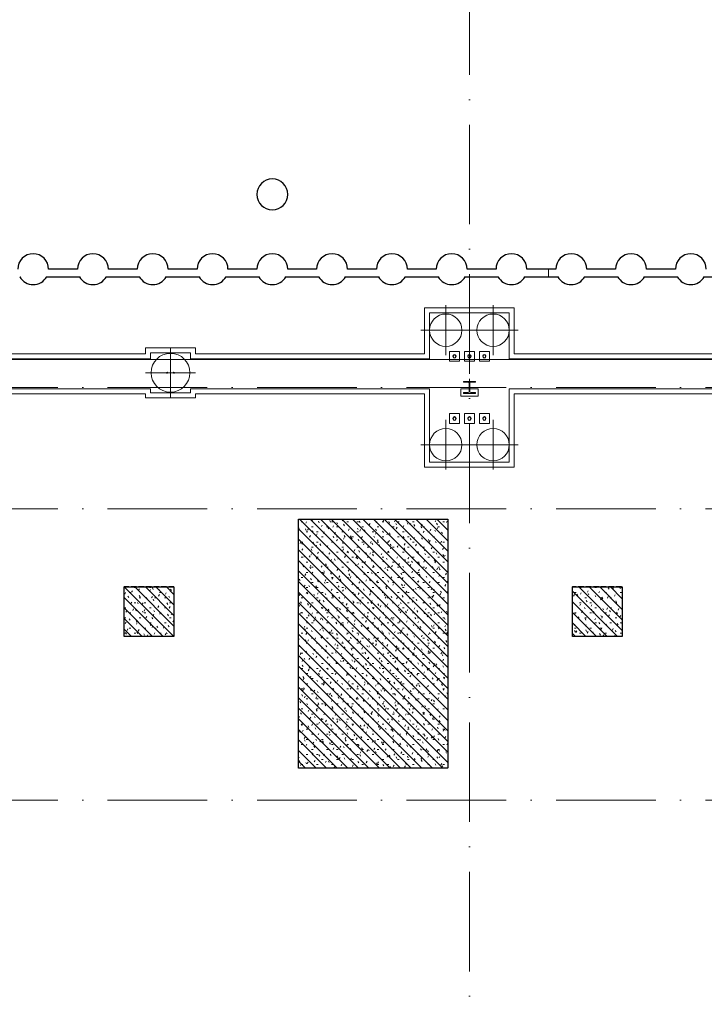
# Model space of a CAD drawing. Header units: millimetres. Extents: x -2694 to 330324, y -17289 to 76899.
# Tile 21 of 142: x 44743 to 58484, y 36844 to 56614. Entities that reach past the tile are written whole.
import ezdxf

# ---------------------------------------------------------------- set-up
doc = ezdxf.new("R2010")
doc.units = ezdxf.units.MM
for name, pattern in [('A_CARA_07', [7, 5, -2]), ('B_CARA_05', [4, 3, -1]), ('IMPORT-A_CARA_15', [760, 500, -130, 0, -130]), ('Čerchovaná 20mm', [3000, 2000, -500, 0, -500])]:
    doc.linetypes.add(name, pattern=pattern)
for name, color, linetype, lineweight in [('11542_003_OK-HALA_TaO-1_ET_R01_AciS_2025-04-14_sloupy_dwg', 150, 'Continuous', 9), ('CA_OSY', 5, 'IMPORT-A_CARA_15', 13), ('CA_PODLAHA25', 7, 'Continuous', 13), ('CA_POHHRA18', 9, 'Continuous', 9), ('CA_POHHRA25', 7, 'Continuous', 13), ('CA_ZAKLADY25', 7, 'Continuous', 13), ('CA_ZAKLADY5', 1, 'Continuous', 25), ('Konstrukční přípoje', 7, 'Continuous', 13), ('SS_HALA_TaO-DODAVKA_STAVEBNI', 140, 'Continuous', 9), ('SS_HALA_TaO-SLOUP', 140, 'Continuous', 9)]:
    doc.layers.add(name, color=color, linetype=linetype, lineweight=lineweight)
pattern_1 = [(0, (0, 0), (406.4, 101.6), [33.528, -271.272, 33.528, -271.272, -1625.6]), (0, (0, 0), (406.4, 101.6), [-609.6, 33.528, -576.072, 33.528, -271.272, -711.2]), (0, (0, 0), (406.4, 101.6), [-1524, 33.528, -169.672, 33.528, -474.472]), (120, (152.4, 50.8), (-291.18818, 301.15272), [33.528, -271.272, 33.528, -271.272, -1625.6]), (120, (152.4, 50.8), (-291.18818, 301.15272), [-609.6, 33.528, -576.072, 33.528, -271.272, -711.2]), (120, (152.4, 50.8), (-291.18818, 301.15272), [-1524, 33.528, -169.672, 33.528, -474.472]), (240, (203.2, 254), (-115.21182, -402.75272), [33.528, -271.272, 33.528, -271.272, -1625.6]), (240, (203.2, 254), (-115.21182, -402.75272), [-609.6, 33.528, -576.072, 33.528, -271.272, -711.2]), (240, (203.2, 254), (-115.21182, -402.75272), [-1524, 33.528, -169.672, 33.528, -474.472])]
pattern_2 = [(135, (0, 0), (-106.06602, -106.06602), [])]

# ---------------------------------------------------------------- blocks, each defined once
blk = doc.blocks.new('11542 TAO základy_rvt-1-BOURÁNÍ STÁVAJÍCÍCH ZÁKLADOVÝCH PRVKŮ')
at = {"layer": 'CA_ZAKLADY25'}
h = blk.add_hatch(dxfattribs=at)
h.set_pattern_fill('FP_8', color=256, style=0, pattern_type=2)
h.set_pattern_definition(pattern_1)
h.paths.add_polyline_path([(50338, 41585), (53338, 41585), (53338, 46585), (50338, 46585)])
h = blk.add_hatch(dxfattribs=at)
h.set_pattern_fill('FP_8', color=256, style=0, pattern_type=2)
h.set_pattern_definition(pattern_1)
h.paths.add_polyline_path([(46838, 44230), (47838, 44230), (47838, 45230), (46838, 45230)])
h = blk.add_hatch(dxfattribs=at)
h.set_pattern_fill('FP_8', color=256, style=0, pattern_type=2)
h.set_pattern_definition(pattern_1)
h.paths.add_polyline_path([(55838, 44230), (56838, 44230), (56838, 45230), (55838, 45230)])
at = {"layer": 'CA_ZAKLADY25', "color": 9, "linetype": 'B_CARA_05', "lineweight": 25}
for p, q in [((50338, 41585), (50338, 46585)), ((50338, 46585), (53338, 46585)), ((53338, 46585), (53338, 41585)), ((46838, 44230), (46838, 45230)), ((46838, 45230), (47838, 45230)), ((47838, 45230), (47838, 44230)), ((55838, 44230), (55838, 45230)), ((55838, 45230), (56838, 45230)), ((56838, 45230), (56838, 44230)), ((47838, 44230), (46838, 44230)), ((56838, 44230), (55838, 44230)), ((53338, 41585), (50338, 41585))]:
    blk.add_line(p, q, dxfattribs=at)
at = {"layer": 'CA_ZAKLADY5', "color": 253, "linetype": 'B_CARA_05', "lineweight": 13}
for p, q in [((53338, 46585), (50338, 46585)), ((50338, 46585), (50338, 41585)), ((53338, 41585), (53338, 46585)), ((47838, 45230), (46838, 45230)), ((46838, 45230), (46838, 44230)), ((47838, 44230), (47838, 45230)), ((56838, 45230), (55838, 45230)), ((55838, 45230), (55838, 44230)), ((56838, 44230), (56838, 45230)), ((46838, 44230), (47838, 44230)), ((55838, 44230), (56838, 44230)), ((50338, 41585), (53338, 41585))]:
    blk.add_line(p, q, dxfattribs=at)
blk = doc.blocks.new('pilota 600 mm - D_650-2142311-BOURÁNÍ STÁVAJÍCÍCH ZÁKLADOVÝCH PRVKŮ')
at = {"layer": 'CA_POHHRA18'}
for q in [(0, 500), (-500, 0), (0, -500), (500, 0)]:
    blk.add_line((0, 0), q, dxfattribs=at)
blk = doc.blocks.new('pilota 600 mm - D_650-2142312-BOURÁNÍ STÁVAJÍCÍCH ZÁKLADOVÝCH PRVKŮ')
at = {"layer": 'CA_POHHRA18'}
for q in [(0, 500), (-500, 0), (500, 0), (0, -500)]:
    blk.add_line((0, 0), q, dxfattribs=at)
blk = doc.blocks.new('pilota 600 mm - D_780-2142308-BOURÁNÍ STÁVAJÍCÍCH ZÁKLADOVÝCH PRVKŮ')
at = {"layer": 'CA_POHHRA18'}
for q in [(0, 500), (-500, 0), (0, -500), (500, 0)]:
    blk.add_line((0, 0), q, dxfattribs=at)
blk = doc.blocks.new('11542_003_OK-HALA_TaO-1_ET_R01_AciS_2025-04-14_sloupy_dwg-1858929-BOURÁNÍ STÁVAJÍCÍCH ZÁKLADOVÝCH PRVKŮ')
at = {"layer": '11542_003_OK-HALA_TaO-1_ET_R01_AciS_2025-04-14_sloupy_dwg', "color": 140}
for p, q in [((53890, 49350), (53650, 49350)), ((53650, 49350), (53650, 49333)), ((53650, 49333), (53744, 49333)), ((53765, 49312), (53765, 49148)), ((53775, 49148), (53775, 49312)), ((53796, 49333), (53890, 49333)), ((53890, 49333), (53890, 49350)), ((53744, 49127), (53650, 49127)), ((53650, 49127), (53650, 49110)), ((53650, 49110), (53890, 49110)), ((53890, 49127), (53796, 49127)), ((53890, 49110), (53890, 49127))]:
    blk.add_line(p, q, dxfattribs=at)
for centre, radius, start, end in [((53470, 49855), 32, 0, 180), ((53470, 49855), 32, 180, 0), ((53770, 49855), 32, 0, 180), ((53770, 49855), 32, 180, 0), ((54070, 49855), 32, 0, 180), ((54070, 49855), 32, 180, 0), ((47700, 49525), 10, 0, 180), ((47700, 49525), 10, 180, 0), ((47840, 49525), 10, 0, 180), ((47840, 49525), 10, 180, 0), ((53744, 49312), 21, 0, 90), ((53796, 49312), 21, 90, 180), ((53744, 49148), 21, 270, 0), ((53796, 49148), 21, 180, 270), ((53470, 48605), 32, 0, 180), ((53770, 48605), 32, 0, 180), ((54070, 48605), 32, 0, 180), ((53470, 48605), 32, 180, 0), ((53770, 48605), 32, 180, 0), ((54070, 48605), 32, 180, 0)]:
    blk.add_arc(centre, radius, start, end, dxfattribs=at)
at = {"layer": 'SS_HALA_TaO-DODAVKA_STAVEBNI'}
for centre, start, end in [((53470, 49855), 0, 180), ((53470, 49855), 180, 0), ((53770, 49855), 0, 180), ((53770, 49855), 180, 0), ((54070, 49855), 0, 180), ((54070, 49855), 180, 0), ((53470, 48605), 0, 180), ((53770, 48605), 0, 180), ((54070, 48605), 0, 180), ((53470, 48605), 180, 0), ((53770, 48605), 180, 0), ((54070, 48605), 180, 0)]:
    blk.add_arc(centre, 32, start, end, dxfattribs=at)
at = {"layer": 'SS_HALA_TaO-SLOUP'}
for p, q in [((53890, 49350), (53650, 49350)), ((53650, 49350), (53650, 49333)), ((53650, 49333), (53744, 49333)), ((53765, 49312), (53765, 49148)), ((53775, 49148), (53775, 49312)), ((53796, 49333), (53890, 49333)), ((53890, 49333), (53890, 49350)), ((53744, 49127), (53650, 49127)), ((53650, 49127), (53650, 49110)), ((53650, 49110), (53890, 49110)), ((53890, 49127), (53796, 49127)), ((53890, 49110), (53890, 49127))]:
    blk.add_line(p, q, dxfattribs=at)
for centre, radius, start, end in [((47700, 49525), 10, 0, 180), ((47700, 49525), 10, 180, 0), ((47840, 49525), 10, 0, 180), ((47840, 49525), 10, 180, 0), ((53744, 49312), 21, 0, 90), ((53796, 49312), 21, 90, 180), ((53744, 49148), 21, 270, 0), ((53796, 49148), 21, 180, 270)]:
    blk.add_arc(centre, radius, start, end, dxfattribs=at)
blk = doc.blocks.new('M_Šroub HPM-E - 64_E-V442-BOURÁNÍ STÁVAJÍCÍCH ZÁKLADOVÝCH PRVKŮ')
at = {"layer": 'Konstrukční přípoje'}
for p, q in [((-100, -100), (-100, 100)), ((-100, 100), (100, 100)), ((100, 100), (-100, 100)), ((-100, 100), (-100, -100)), ((100, 100), (100, -100)), ((100, -100), (100, 100)), ((100, -100), (-100, -100)), ((-100, -100), (100, -100))]:
    blk.add_line(p, q, dxfattribs=at)
at = {"layer": 'Konstrukční přípoje', "color": 250, "lineweight": 25}
for start, end in [(360, 180), (180, 360)]:
    blk.add_arc((0, 0), 32, start, end, dxfattribs=at)
at = {"layer": 'Konstrukční přípoje'}
for start, end in [(0, 180), (0, 180), (0, 180), (180, 360), (180, 360), (180, 360)]:
    blk.add_arc((0, 0), 32, start, end, dxfattribs=at)
blk = doc.blocks.new('M_Šroub HPM-E - 64_E-V443-BOURÁNÍ STÁVAJÍCÍCH ZÁKLADOVÝCH PRVKŮ')
at = {"layer": 'Konstrukční přípoje', "lineweight": 9}
h = blk.add_hatch(dxfattribs=at)
h.set_pattern_fill('FP_182', color=50, style=0, pattern_type=2)
h.set_pattern_definition([(45, (-53770.05, -48604.87), (-251.4472, 251.4472), []), (45, (-53770.05, -48223.87), (-251.4472, 251.4472), [])])
h.paths.add_polyline_path([(10, -30), (26, -19), (32, 0), (26, 19), (10, 30), (-10, 30), (-26, 19), (-32, 0), (-26, -19), (-10, -30)])
at = {"layer": 'Konstrukční přípoje'}
for p, q in [((100, 100), (-100, 100)), ((-100, 100), (-100, -100)), ((-100, -100), (-100, 100)), ((-100, 100), (100, 100)), ((100, -100), (100, 100)), ((100, 100), (100, -100)), ((-100, -100), (100, -100)), ((100, -100), (-100, -100))]:
    blk.add_line(p, q, dxfattribs=at)
at = {"layer": 'Konstrukční přípoje', "color": 250, "lineweight": 25}
for start, end in [(360, 180), (180, 360)]:
    blk.add_arc((0, 0), 32, start, end, dxfattribs=at)
at = {"layer": 'Konstrukční přípoje'}
for start, end in [(0, 180), (0, 180), (0, 180), (180, 0), (180, 360), (180, 360)]:
    blk.add_arc((0, 0), 32, start, end, dxfattribs=at)
blk = doc.blocks.new('M_Šroub HPM-E - 64_E-V444-BOURÁNÍ STÁVAJÍCÍCH ZÁKLADOVÝCH PRVKŮ')
at = {"layer": 'Konstrukční přípoje'}
for p, q in [((-100, -100), (-100, 100)), ((-100, 100), (100, 100)), ((100, 100), (-100, 100)), ((-100, 100), (-100, -100)), ((100, 100), (100, -100)), ((100, -100), (100, 100)), ((100, -100), (-100, -100)), ((-100, -100), (100, -100))]:
    blk.add_line(p, q, dxfattribs=at)
at = {"layer": 'Konstrukční přípoje', "color": 250, "lineweight": 25}
for start, end in [(360, 180), (180, 360)]:
    blk.add_arc((0, 0), 32, start, end, dxfattribs=at)
at = {"layer": 'Konstrukční přípoje'}
for start, end in [(0, 180), (0, 180), (0, 180), (180, 360), (180, 360), (180, 360)]:
    blk.add_arc((0, 0), 32, start, end, dxfattribs=at)
blk = doc.blocks.new('M_Šroub HPM-E - 64_E-V445-BOURÁNÍ STÁVAJÍCÍCH ZÁKLADOVÝCH PRVKŮ')
at = {"layer": 'Konstrukční přípoje'}
for p, q in [((100, 100), (-100, 100)), ((-100, 100), (-100, -100)), ((-100, -100), (-100, 100)), ((-100, 100), (100, 100)), ((100, -100), (100, 100)), ((100, 100), (100, -100)), ((-100, -100), (100, -100)), ((100, -100), (-100, -100))]:
    blk.add_line(p, q, dxfattribs=at)
at = {"layer": 'Konstrukční přípoje', "color": 250, "lineweight": 25}
for start, end in [(360, 180), (180, 360)]:
    blk.add_arc((0, 0), 32, start, end, dxfattribs=at)
at = {"layer": 'Konstrukční přípoje'}
for start, end in [(0, 180), (0, 180), (0, 180), (180, 0), (180, 360), (180, 360)]:
    blk.add_arc((0, 0), 32, start, end, dxfattribs=at)
blk = doc.blocks.new('M_Šroub HPM-E - 64_E-V446-BOURÁNÍ STÁVAJÍCÍCH ZÁKLADOVÝCH PRVKŮ')
at = {"layer": 'Konstrukční přípoje', "lineweight": 9}
h = blk.add_hatch(dxfattribs=at)
h.set_pattern_fill('FP_183', color=50, style=0, pattern_type=2)
h.set_pattern_definition([(45, (-53470.05, -49854.87), (-251.4472, 251.4472), []), (45, (-53470.05, -49473.87), (-251.4472, 251.4472), [])])
h.paths.add_polyline_path([(10, -30), (26, -19), (32, 0), (26, 19), (10, 30), (-10, 30), (-26, 19), (-32, 0), (-26, -19), (-10, -30)])
at = {"layer": 'Konstrukční přípoje'}
for p, q in [((-100, -100), (-100, 100)), ((-100, 100), (100, 100)), ((100, 100), (-100, 100)), ((-100, 100), (-100, -100)), ((100, 100), (100, -100)), ((100, -100), (100, 100)), ((100, -100), (-100, -100)), ((-100, -100), (100, -100))]:
    blk.add_line(p, q, dxfattribs=at)
at = {"layer": 'Konstrukční přípoje', "color": 250, "lineweight": 25}
for start, end in [(360, 180), (180, 360)]:
    blk.add_arc((0, 0), 32, start, end, dxfattribs=at)
at = {"layer": 'Konstrukční přípoje'}
for start, end in [(0, 180), (0, 180), (0, 180), (180, 360), (180, 360), (180, 360)]:
    blk.add_arc((0, 0), 32, start, end, dxfattribs=at)
blk = doc.blocks.new('M_Šroub HPM-E - 64_E-V447-BOURÁNÍ STÁVAJÍCÍCH ZÁKLADOVÝCH PRVKŮ')
at = {"layer": 'Konstrukční přípoje'}
for p, q in [((100, 100), (-100, 100)), ((-100, 100), (-100, -100)), ((-100, -100), (-100, 100)), ((-100, 100), (100, 100)), ((100, -100), (100, 100)), ((100, 100), (100, -100)), ((-100, -100), (100, -100)), ((100, -100), (-100, -100))]:
    blk.add_line(p, q, dxfattribs=at)
at = {"layer": 'Konstrukční přípoje', "color": 250, "lineweight": 25}
for start, end in [(360, 180), (180, 360)]:
    blk.add_arc((0, 0), 32, start, end, dxfattribs=at)
at = {"layer": 'Konstrukční přípoje'}
for start, end in [(0, 180), (0, 180), (0, 180), (180, 0), (180, 360), (180, 360)]:
    blk.add_arc((0, 0), 32, start, end, dxfattribs=at)

msp = doc.modelspace()

# ---------------------------------------------------------------- hatches: boundary and pattern name
at = {"layer": 'CA_POHHRA18'}
h = msp.add_hatch(dxfattribs=at)
h.set_pattern_fill('FP_191', color=90, style=0, pattern_type=2)
h.set_pattern_definition(pattern_2)
h.paths.add_polyline_path([(50338, 41585.4), (53338, 41585.4), (53338, 46585.4), (50338, 46585.4)])
h = msp.add_hatch(dxfattribs=at)
h.set_pattern_fill('FP_191', color=90, style=0, pattern_type=2)
h.set_pattern_definition(pattern_2)
h.paths.add_polyline_path([(46838, 44230.4), (47838, 44230.4), (47838, 45230.4), (46838, 45230.4)])
h = msp.add_hatch(dxfattribs=at)
h.set_pattern_fill('FP_191', color=90, style=0, pattern_type=2)
h.set_pattern_definition(pattern_2)
h.paths.add_polyline_path([(55838, 44230.4), (56838, 44230.4), (56838, 45230.4), (55838, 45230.4)])

# ---------------------------------------------------------------- linework, layer by layer
at = {"layer": 'CA_OSY', "linetype": 'Čerchovaná 20mm', "lineweight": 9}
for p, q in [((53770, -1496.2), (53770, 75184.5)), ((-1493.6, 49229.9), (299971.9, 49229.9)), ((-1493.6, 46789.9), (299971.9, 46789.9)), ((-1493.6, 40939.9), (299971.9, 40939.9))]:
    msp.add_line(p, q, dxfattribs=at)
at = {"layer": 'CA_PODLAHA25'}
msp.add_line((38140.3, 49789.9), (174495.6, 49789.9), dxfattribs=at)
at = {"layer": 'CA_POHHRA25', "lineweight": 9}
for p, q in [((42670, 49904.9), (47270, 49904.9)), ((47270, 49904.9), (42670, 49904.9)), ((48270, 49904.9), (52870, 49904.9)), ((52870, 49904.9), (48270, 49904.9)), ((54670, 49904.9), (59270, 49904.9)), ((54670, 49904.9), (59270, 49904.9)), ((47270, 49104.9), (42670, 49104.9)), ((47270, 49104.9), (42670, 49104.9)), ((52870, 49104.9), (48270, 49104.9)), ((52870, 49104.9), (48270, 49104.9)), ((59270, 49104.9), (54670, 49104.9)), ((54670, 49104.9), (59270, 49104.9))]:
    msp.add_line(p, q, dxfattribs=at)
at = {"layer": 'CA_POHHRA25'}
for p, q in [((42570, 49804.9), (47370, 49804.9)), ((47370, 49804.9), (42570, 49804.9)), ((52970, 49804.9), (48170, 49804.9)), ((52970, 49804.9), (48170, 49804.9)), ((59370, 49804.9), (54570, 49804.9)), ((54570, 49804.9), (59370, 49804.9)), ((53770, 49404.9), (53770, 49204.9)), ((53770, 49204.9), (53770, 49404.9)), ((53770, 49204.9), (53770, 49404.9)), ((53770, 49404.9), (53770, 49204.9)), ((42570, 49204.9), (47370, 49204.9)), ((47370, 49204.9), (42570, 49204.9)), ((48170, 49204.9), (52970, 49204.9)), ((52970, 49204.9), (48170, 49204.9)), ((53595, 49204.9), (53770, 49204.9)), ((53770, 49204.9), (53595, 49204.9)), ((53770, 49204.9), (53945, 49204.9)), ((53945, 49204.9), (53770, 49204.9)), ((54570, 49204.9), (59370, 49204.9)), ((54570, 49204.9), (59370, 49204.9))]:
    msp.add_line(p, q, dxfattribs=at)
at = {"layer": 'CA_POHHRA25', "linetype": 'A_CARA_07', "lineweight": 9}
for p, q in [((50338, 46585.4), (50338, 41585.4)), ((53338, 46585.4), (50338, 46585.4)), ((53338, 41585.4), (53338, 46585.4)), ((46838, 45230.4), (46838, 44230.4)), ((47838, 45230.4), (46838, 45230.4)), ((47838, 44230.4), (47838, 45230.4)), ((55838, 45230.4), (55838, 44230.4)), ((56838, 45230.4), (55838, 45230.4)), ((56838, 44230.4), (56838, 45230.4)), ((46838, 44230.4), (47838, 44230.4)), ((55838, 44230.4), (56838, 44230.4)), ((50338, 41585.4), (53338, 41585.4))]:
    msp.add_line(p, q, dxfattribs=at)
at = {"layer": 'CA_ZAKLADY25'}
for p, q in [((45323.7, 51604), (45903.7, 51604)), ((46523.7, 51604), (47103.7, 51604)), ((47723.7, 51604), (48303.7, 51604)), ((48923.7, 51604), (49503.7, 51604)), ((50123.7, 51604), (50703.7, 51604)), ((51323.7, 51604), (51903.7, 51604)), ((52523.7, 51604), (53103.7, 51604)), ((53723.7, 51604), (54303.7, 51604)), ((54923.7, 51604), (55358.6, 51604)), ((55358.6, 51604), (55503.7, 51604)), ((55358.6, 51604), (55358.6, 51454)), ((55358.6, 51604), (55358.6, 51454)), ((56123.7, 51604), (56703.7, 51604)), ((57323.7, 51604), (57903.7, 51604)), ((45943.1, 51454), (45284.4, 51454)), ((47143.1, 51454), (46484.4, 51454)), ((48343.1, 51454), (47684.4, 51454)), ((49543.1, 51454), (48884.4, 51454)), ((50743.1, 51454), (50084.4, 51454)), ((51943.1, 51454), (51284.4, 51454)), ((53143.1, 51454), (52484.4, 51454)), ((54343.1, 51454), (53684.4, 51454)), ((55358.6, 51454), (54884.4, 51454)), ((55543.1, 51454), (55358.6, 51454)), ((56743.1, 51454), (56084.4, 51454)), ((57943.1, 51454), (57284.4, 51454)), ((59143.1, 51454), (58484.4, 51454)), ((54570, 50729.9), (52970, 50729.9)), ((52970, 50729.9), (52970, 49804.9)), ((52970, 49804.9), (52970, 50729.9)), ((52970, 50729.9), (54570, 50729.9)), ((54570, 49804.9), (54570, 50729.9)), ((54570, 50729.9), (54570, 49804.9)), ((48170, 49924.9), (47370, 49924.9)), ((47370, 49924.9), (47370, 49804.9)), ((47370, 49804.9), (47370, 49924.9)), ((47370, 49924.9), (48170, 49924.9)), ((48170, 49804.9), (48170, 49924.9)), ((48170, 49924.9), (48170, 49804.9)), ((47370, 49204.9), (47370, 49124.9)), ((47370, 49124.9), (47370, 49204.9)), ((47370, 49124.9), (48170, 49124.9)), ((48170, 49124.9), (47370, 49124.9)), ((48170, 49124.9), (48170, 49204.9)), ((48170, 49204.9), (48170, 49124.9)), ((52970, 49204.9), (52970, 47729.9)), ((52970, 47729.9), (52970, 49204.9)), ((53595, 49054.9), (53595, 49204.9)), ((53595, 49204.9), (53595, 49054.9)), ((53945, 49054.9), (53595, 49054.9)), ((53595, 49054.9), (53945, 49054.9)), ((53945, 49204.9), (53945, 49054.9)), ((53945, 49054.9), (53945, 49204.9)), ((54570, 47729.9), (54570, 49204.9)), ((54570, 49204.9), (54570, 47729.9)), ((52970, 47729.9), (54570, 47729.9)), ((54570, 47729.9), (52970, 47729.9))]:
    msp.add_line(p, q, dxfattribs=at)
at = {"layer": 'CA_ZAKLADY25', "lineweight": 9}
for p, q in [((52870, 49904.9), (52870, 50829.9)), ((52870, 50829.9), (54670, 50829.9)), ((54670, 50829.9), (52870, 50829.9)), ((52870, 50829.9), (52870, 49904.9)), ((54670, 50829.9), (54670, 49904.9)), ((54670, 49904.9), (54670, 50829.9)), ((47270, 49904.9), (47270, 50024.9)), ((47270, 50024.9), (48270, 50024.9)), ((48270, 50024.9), (47270, 50024.9)), ((47270, 50024.9), (47270, 49904.9)), ((48270, 50024.9), (48270, 49904.9)), ((48270, 49904.9), (48270, 50024.9)), ((47270, 49024.9), (47270, 49104.9)), ((47270, 49104.9), (47270, 49024.9)), ((48270, 49104.9), (48270, 49024.9)), ((48270, 49024.9), (48270, 49104.9)), ((52870, 47629.9), (52870, 49104.9)), ((52870, 49104.9), (52870, 47629.9)), ((54670, 49104.9), (54670, 47629.9)), ((54670, 47629.9), (54670, 49104.9)), ((48270, 49024.9), (47270, 49024.9)), ((47270, 49024.9), (48270, 49024.9)), ((54670, 47629.9), (52870, 47629.9)), ((52870, 47629.9), (54670, 47629.9))]:
    msp.add_line(p, q, dxfattribs=at)
at = {"layer": 'CA_ZAKLADY25'}
for centre, start, end in [((49813.9, 53105.9), 0, 180), ((49813.9, 53105.9), 180, 360), ((45013.7, 51605.1), 0, 180), ((46213.7, 51605.1), 0, 180), ((47413.7, 51605.1), 0, 180), ((48613.7, 51605.1), 0, 180), ((49813.7, 51605.1), 0, 180), ((51013.7, 51605.1), 0, 180), ((52213.7, 51605.1), 0, 180), ((53413.7, 51605.1), 0, 180), ((54613.7, 51605.1), 0, 180), ((55813.7, 51605.1), 0, 180), ((57013.7, 51605.1), 0, 180), ((58213.7, 51605.1), 0, 180), ((45013.7, 51605.1), 359.78917, 0), ((46213.7, 51605.1), 180, 180.21083), ((46213.7, 51605.1), 359.78917, 0), ((47413.7, 51605.1), 180, 180.21083), ((47413.7, 51605.1), 359.78917, 0), ((48613.7, 51605.1), 180, 180.21083), ((48613.7, 51605.1), 359.78917, 0), ((49813.7, 51605.1), 180, 180.21083), ((49813.7, 51605.1), 359.78917, 0), ((51013.7, 51605.1), 180, 180.21083), ((51013.7, 51605.1), 359.78917, 0), ((52213.7, 51605.1), 180, 180.21083), ((52213.7, 51605.1), 359.78917, 0), ((53413.7, 51605.1), 180, 180.21083), ((53413.7, 51605.1), 359.78917, 0), ((54613.7, 51605.1), 180, 180.21083), ((54613.7, 51605.1), 359.78917, 0), ((55813.7, 51605.1), 180, 180.21083), ((55813.7, 51605.1), 359.78917, 0), ((57013.7, 51605.1), 180, 180.21083), ((57013.7, 51605.1), 359.78917, 0), ((58213.7, 51605.1), 180, 180.21083), ((45013.7, 51605.1), 209.17972, 330.82028), ((46213.7, 51605.1), 209.17972, 330.82028), ((47413.7, 51605.1), 209.17972, 330.82028), ((48613.7, 51605.1), 209.17972, 330.82028), ((49813.7, 51605.1), 209.17972, 330.82028), ((51013.7, 51605.1), 209.17972, 330.82028), ((52213.7, 51605.1), 209.17972, 330.82028), ((53413.7, 51605.1), 209.17972, 330.82028), ((54613.7, 51605.1), 209.17972, 330.82028), ((55813.7, 51605.1), 209.17972, 330.82028), ((57013.7, 51605.1), 209.17972, 330.82028), ((58213.7, 51605.1), 209.17972, 330.82028)]:
    msp.add_arc(centre, 310, start, end, dxfattribs=at)
at = {"layer": 'CA_ZAKLADY25', "lineweight": 9}
for centre, radius, start, end in [((53295, 50379.9), 325, 90, 270), ((53295, 50379.9), 325, 90, 270), ((53295, 50379.9), 325, 0, 180), ((53295, 50379.9), 325, 0, 180), ((53295, 50379.9), 325, 270, 90), ((53295, 50379.9), 325, 270, 90), ((54245, 50379.9), 325, 90, 270), ((54245, 50379.9), 325, 90, 270), ((54245, 50379.9), 325, 0, 180), ((54245, 50379.9), 325, 0, 180), ((54245, 50379.9), 325, 270, 90), ((54245, 50379.9), 325, 270, 90), ((53295, 50379.9), 325, 180, 0), ((53295, 50379.9), 325, 180, 0), ((54245, 50379.9), 325, 180, 0), ((54245, 50379.9), 325, 180, 0), ((47770, 49524.9), 390, 90, 270), ((47770, 49524.9), 390, 90, 270), ((47770, 49524.9), 390, 0, 180), ((47770, 49524.9), 390, 0, 180), ((47770, 49524.9), 390, 270, 90), ((47770, 49524.9), 390, 270, 90), ((47770, 49524.9), 390, 180, 0), ((47770, 49524.9), 390, 180, 0), ((53295, 48079.9), 325, 90, 270), ((53295, 48079.9), 325, 90, 270), ((53295, 48079.9), 325, 0, 180), ((53295, 48079.9), 325, 0, 180), ((53295, 48079.9), 325, 270, 90), ((53295, 48079.9), 325, 270, 90), ((54245, 48079.9), 325, 90, 270), ((54245, 48079.9), 325, 90, 270), ((54245, 48079.9), 325, 0, 180), ((54245, 48079.9), 325, 0, 180), ((54245, 48079.9), 325, 270, 90), ((54245, 48079.9), 325, 270, 90), ((53295, 48079.9), 325, 180, 0), ((53295, 48079.9), 325, 180, 0), ((54245, 48079.9), 325, 180, 0), ((54245, 48079.9), 325, 180, 0)]:
    msp.add_arc(centre, radius, start, end, dxfattribs=at)
at = {"layer": 'CA_ZAKLADY5'}
for p, q in [((45903.7, 51604), (45323.7, 51604)), ((47103.7, 51604), (46523.7, 51604)), ((48303.7, 51604), (47723.7, 51604)), ((49503.7, 51604), (48923.7, 51604)), ((50703.7, 51604), (50123.7, 51604)), ((51903.7, 51604), (51323.7, 51604)), ((53103.7, 51604), (52523.7, 51604)), ((54303.7, 51604), (53723.7, 51604)), ((55503.7, 51604), (54923.7, 51604)), ((56703.7, 51604), (56123.7, 51604)), ((57903.7, 51604), (57323.7, 51604)), ((45284.4, 51454), (45943.1, 51454)), ((46484.4, 51454), (47143.1, 51454)), ((47684.4, 51454), (48343.1, 51454)), ((48884.4, 51454), (49543.1, 51454)), ((50084.4, 51454), (50743.1, 51454)), ((51284.4, 51454), (51943.1, 51454)), ((52484.4, 51454), (53143.1, 51454)), ((53684.4, 51454), (54343.1, 51454)), ((54884.4, 51454), (55543.1, 51454)), ((56084.4, 51454), (56743.1, 51454)), ((57284.4, 51454), (57943.1, 51454)), ((58484.4, 51454), (59143.1, 51454))]:
    msp.add_line(p, q, dxfattribs=at)
for centre, start, end in [((49813.9, 53105.9), 0, 180), ((49813.9, 53105.9), 180, 0), ((45013.7, 51605.1), 0, 180), ((46213.7, 51605.1), 0, 180), ((47413.7, 51605.1), 0, 180), ((48613.7, 51605.1), 0, 180), ((49813.7, 51605.1), 0, 180), ((51013.7, 51605.1), 0, 180), ((52213.7, 51605.1), 0, 180), ((53413.7, 51605.1), 0, 180), ((54613.7, 51605.1), 0, 180), ((55813.7, 51605.1), 0, 180), ((57013.7, 51605.1), 0, 180), ((58213.7, 51605.1), 0, 180), ((45013.7, 51605.1), 359.78917, 0), ((46213.7, 51605.1), 180, 180.21083), ((46213.7, 51605.1), 359.78917, 0), ((47413.7, 51605.1), 180, 180.21083), ((47413.7, 51605.1), 359.78917, 0), ((48613.7, 51605.1), 180, 180.21083), ((48613.7, 51605.1), 359.78917, 0), ((49813.7, 51605.1), 180, 180.21083), ((49813.7, 51605.1), 359.78917, 0), ((51013.7, 51605.1), 180, 180.21083), ((51013.7, 51605.1), 359.78917, 0), ((52213.7, 51605.1), 180, 180.21083), ((52213.7, 51605.1), 359.78917, 0), ((53413.7, 51605.1), 180, 180.21083), ((53413.7, 51605.1), 359.78917, 0), ((54613.7, 51605.1), 180, 180.21083), ((54613.7, 51605.1), 359.78917, 0), ((55813.7, 51605.1), 180, 180.21083), ((55813.7, 51605.1), 359.78917, 0), ((57013.7, 51605.1), 180, 180.21083), ((57013.7, 51605.1), 359.78917, 0), ((58213.7, 51605.1), 180, 180.21083), ((45013.7, 51605.1), 209.17972, 330.82028), ((46213.7, 51605.1), 209.17972, 330.82028), ((47413.7, 51605.1), 209.17972, 330.82028), ((48613.7, 51605.1), 209.17972, 330.82028), ((49813.7, 51605.1), 209.17972, 330.82028), ((51013.7, 51605.1), 209.17972, 330.82028), ((52213.7, 51605.1), 209.17972, 330.82028), ((53413.7, 51605.1), 209.17972, 330.82028), ((54613.7, 51605.1), 209.17972, 330.82028), ((55813.7, 51605.1), 209.17972, 330.82028), ((57013.7, 51605.1), 209.17972, 330.82028), ((58213.7, 51605.1), 209.17972, 330.82028)]:
    msp.add_arc(centre, 310, start, end, dxfattribs=at)

# ---------------------------------------------------------------- block references
at = {"lineweight": 5}
msp.add_blockref('11542 TAO základy_rvt-1-BOURÁNÍ STÁVAJÍCÍCH ZÁKLADOVÝCH PRVKŮ', (0, 0), dxfattribs=at)
at = {"layer": '11542_003_OK-HALA_TaO-1_ET_R01_AciS_2025-04-14_sloupy_dwg', "color": 140}
msp.add_blockref('11542_003_OK-HALA_TaO-1_ET_R01_AciS_2025-04-14_sloupy_dwg-1858929-BOURÁNÍ STÁVAJÍCÍCH ZÁKLADOVÝCH PRVKŮ', (0, 0), dxfattribs=at)
at = {"layer": 'CA_POHHRA18'}
for name, p in [('pilota 600 mm - D_650-2142311-BOURÁNÍ STÁVAJÍCÍCH ZÁKLADOVÝCH PRVKŮ', (53295, 50379.9)), ('pilota 600 mm - D_650-2142312-BOURÁNÍ STÁVAJÍCÍCH ZÁKLADOVÝCH PRVKŮ', (53295, 48079.9))]:
    msp.add_blockref(name, p, dxfattribs=at)
at = {"layer": 'CA_POHHRA18', "rotation": 180}
for name, p in [('pilota 600 mm - D_650-2142312-BOURÁNÍ STÁVAJÍCÍCH ZÁKLADOVÝCH PRVKŮ', (54245, 50379.9)), ('pilota 600 mm - D_780-2142308-BOURÁNÍ STÁVAJÍCÍCH ZÁKLADOVÝCH PRVKŮ', (47770, 49524.9)), ('pilota 600 mm - D_650-2142311-BOURÁNÍ STÁVAJÍCÍCH ZÁKLADOVÝCH PRVKŮ', (54245, 48079.9))]:
    msp.add_blockref(name, p, dxfattribs=at)
at = {"layer": 'Konstrukční přípoje'}
for name, p in [('M_Šroub HPM-E - 64_E-V446-BOURÁNÍ STÁVAJÍCÍCH ZÁKLADOVÝCH PRVKŮ', (53470, 49854.9)), ('M_Šroub HPM-E - 64_E-V442-BOURÁNÍ STÁVAJÍCÍCH ZÁKLADOVÝCH PRVKŮ', (53770, 49854.9)), ('M_Šroub HPM-E - 64_E-V444-BOURÁNÍ STÁVAJÍCÍCH ZÁKLADOVÝCH PRVKŮ', (54070, 49854.9)), ('M_Šroub HPM-E - 64_E-V447-BOURÁNÍ STÁVAJÍCÍCH ZÁKLADOVÝCH PRVKŮ', (53470, 48604.9)), ('M_Šroub HPM-E - 64_E-V443-BOURÁNÍ STÁVAJÍCÍCH ZÁKLADOVÝCH PRVKŮ', (53770, 48604.9)), ('M_Šroub HPM-E - 64_E-V445-BOURÁNÍ STÁVAJÍCÍCH ZÁKLADOVÝCH PRVKŮ', (54070, 48604.9))]:
    msp.add_blockref(name, p, dxfattribs=at)

doc.saveas('drawing.dxf')
